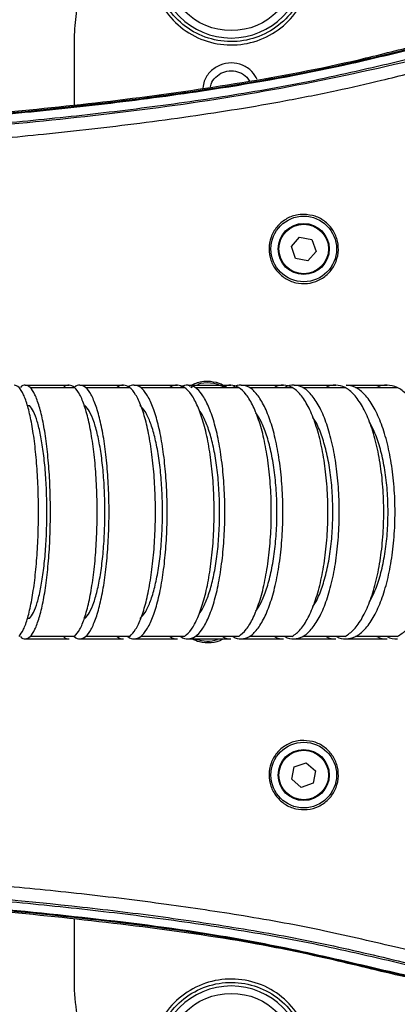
# Model space of a CAD drawing. Header units: millimetres. Extents: x 7590 to 10884, y -1862 to 419.
# Tile 24 of 83: x 8664 to 8716, y -1457 to -1322. Entities that reach past the tile are written whole.
import ezdxf

# ---------------------------------------------------------------- set-up
doc = ezdxf.new("R2010")
doc.units = ezdxf.units.MM
doc.header["$PDSIZE"] = -1
doc.styles.get("Standard").update_dxf_attribs({"font": 'times.ttf'})
doc.dimstyles.new('ISO-25', dxfattribs={"dimtxt": 18, "dimasz": 15, "dimexe": 1.25, "dimexo": 0.625, "dimtad": 1, "dimtoh": 1, "dimtxsty": 'Standard', "dimcen": 2.5, "dimadec": 0, "dimazin": 0, "dimtfac": 1, "dimtmove": 0, "dimatfit": 3, "dimfxl": 1, "dimarcsym": 0})

# ---------------------------------------------------------------- blocks, each defined once
blk = doc.blocks.new('*D112')
at = {"color": 0, "lineweight": -2}
for p, q in [((8414.14, -1360.86), (8414.14, -1251.3)), ((8739.14, -1358.19), (8739.14, -1251.3)), ((8724.14, -1252.55), (8429.14, -1252.55))]:
    blk.add_line(p, q, dxfattribs=at)
at = {"color": 0}
for points in [[(8429.14, -1250.05), (8429.14, -1255.05), (8414.14, -1252.55)], [(8724.14, -1255.05), (8724.14, -1250.05), (8739.14, -1252.55)]]:
    blk.add_solid(points, dxfattribs=at)
at = {"layer": 'Defpoints', "color": 0}
for p in [(8414.14, -1252.55), (8739.14, -1358.82), (8414.14, -1361.49)]:
    blk.add_point(p, dxfattribs=at)
at = {"color": 0, "insert": (8576.64, -1242.8), "char_height": 18, "attachment_point": 5}
blk.add_mtext('a', dxfattribs=at)

msp = doc.modelspace()

# ---------------------------------------------------------------- linework, layer by layer
at = {"color": 7, "lineweight": 25}
for p, q in [((8671.642, -1333.633), (8671.642, -1324.486)), ((8701.391, -1353.096), (8702.519, -1351.798)), ((8702.519, -1351.798), (8704.207, -1352.125)), ((8704.207, -1352.125), (8704.768, -1353.751)), ((8701.952, -1354.722), (8701.391, -1353.096)), ((8704.768, -1353.751), (8703.641, -1355.05)), ((8703.641, -1355.05), (8701.952, -1354.722)), ((8665.586, -1372.421), (8671.668, -1372.421)), ((8673.189, -1372.421), (8679.225, -1372.421)), ((8680.734, -1372.421), (8686.743, -1372.421)), ((8687.615, -1372.398), (8687.835, -1372.278)), ((8688.213, -1372.421), (8694.163, -1372.421)), ((8695.642, -1372.421), (8701.501, -1372.421)), ((8702.964, -1372.421), (8708.751, -1372.421)), ((8710.195, -1372.421), (8715.905, -1372.421)), ((8665.197, -1374.874), (8665.499, -1374.874)), ((8665.499, -1404.098), (8665.197, -1404.098)), ((8671.668, -1406.551), (8665.586, -1406.551)), ((8679.225, -1406.551), (8673.189, -1406.551)), ((8686.743, -1406.551), (8680.734, -1406.551)), ((8694.163, -1406.551), (8688.213, -1406.551)), ((8692.159, -1406.566), (8691.992, -1406.659)), ((8701.501, -1406.551), (8695.642, -1406.551)), ((8708.751, -1406.551), (8702.964, -1406.551)), ((8715.905, -1406.551), (8710.195, -1406.551)), ((8701.781, -1424.421), (8703.407, -1423.86)), ((8703.407, -1423.86), (8704.706, -1424.988)), ((8701.454, -1426.109), (8701.781, -1424.421)), ((8704.706, -1424.988), (8704.378, -1426.676)), ((8702.752, -1427.237), (8701.454, -1426.109)), ((8704.378, -1426.676), (8702.752, -1427.237)), ((8671.642, -1454.486), (8671.642, -1445.342))]:
    msp.add_line(p, q, dxfattribs=at)
for centre, radius in [((8693.142, -1314.486), 9), ((8703.08, -1353.424), 4.5), ((8703.08, -1353.424), 3.5), ((8703.08, -1353.424), 3.4), ((8703.08, -1425.548), 4.5), ((8703.08, -1425.548), 3.5), ((8703.08, -1425.548), 3.4), ((8693.142, -1464.486), 9)]:
    msp.add_circle(centre, radius, dxfattribs=at)
for centre, radius, start, end in [((8693.142, -1314.499), 10, 180, 0), ((8689.88, -1376.286), 4.5, 61.47015, 107.76046), ((8689.88, -1402.686), 4.5, 250.25702, 287.9042), ((8693.142, -1464.473), 10, 0, 180)]:
    msp.add_arc(centre, radius, start, end, dxfattribs=at)
for points, knots in [([(8671.642, -1324.486), (8671.698, -1323.359), (8671.811, -1321.105), (8672.69, -1317.819), (8674.078, -1314.726), (8675.969, -1311.905), (8678.315, -1309.455), (8680.45, -1307.841), (8681.787, -1307.086), (8682.142, -1306.886)], [0, 0, 0, 0, 0.157219, 0.3144385, 0.4716595, 0.6288793, 0.7860392, 0.9431965, 1, 1, 1, 1]), ([(8682.142, -1314.447), (8682.264, -1315.687), (8682.508, -1318.166), (8684.412, -1321.466), (8687.214, -1323.97), (8690.706, -1325.395), (8694.461, -1325.585), (8698.064, -1324.523), (8701.117, -1322.33), (8703.264, -1319.253), (8704.077, -1316.453), (8704.129, -1314.835), (8704.142, -1314.447)], [0, 0, 0, 0, 0.1077636, 0.2155225, 0.3230834, 0.4303548, 0.5374117, 0.6443832, 0.7514119, 0.8586267, 0.9661126, 1, 1, 1, 1]), ([(8703.642, -1314.486), (8703.63, -1314.856), (8703.579, -1316.4), (8702.804, -1319.072), (8700.755, -1322.007), (8697.841, -1324.099), (8694.401, -1325.112), (8690.817, -1324.931), (8687.483, -1323.572), (8684.809, -1321.183), (8682.991, -1318.034), (8682.759, -1315.669), (8682.642, -1314.486)], [0, 0, 0, 0, 0.0338841, 0.1413594, 0.2485686, 0.3556006, 0.4625834, 0.5696541, 0.6769348, 0.7844962, 0.8922473, 1, 1, 1, 1]), ([(8445.872, -1338.748), (8445.935, -1338.749), (8453.299, -1338.862), (8475.258, -1339.4), (8511.729, -1339.75), (8555.476, -1339.624), (8595.346, -1338.737), (8625.995, -1337.359), (8647.423, -1335.948), (8663.511, -1334.588), (8679.599, -1332.864), (8695.676, -1330.544), (8709.005, -1327.988), (8719.525, -1325.219), (8724.853, -1324.106), (8727.516, -1323.549)], [0, 0, 0, 0, 0.000673, 0.0781237, 0.2330161, 0.3875753, 0.5421874, 0.6560401, 0.7130129, 0.7699841, 0.8273108, 0.884628, 0.9422711, 0.9711458, 1, 1, 1, 1]), ([(8474.142, -1339.575), (8492.375, -1339.782), (8519.701, -1340.092), (8556.122, -1339.816), (8583.407, -1339.296), (8610.689, -1338.39), (8637.854, -1336.966), (8660.395, -1335.209), (8678.302, -1333.27), (8693.274, -1331.219), (8706.724, -1328.747), (8718.581, -1325.835), (8724.519, -1324.358), (8727.528, -1323.829), (8727.528, -1323.829)], [0, 0, 0, 0, 0.2149028, 0.3220855, 0.4292672, 0.5365406, 0.6438099, 0.7498541, 0.8029687, 0.8560786, 0.9279615, 0.9639823, 0.9999998, 1, 1, 1, 1]), ([(8727.51, -1323.76), (8724.527, -1324.412), (8718.56, -1325.717), (8706.722, -1328.711), (8693.273, -1331.138), (8678.319, -1333.194), (8660.413, -1335.13), (8637.875, -1336.887), (8610.712, -1338.309), (8583.439, -1339.214), (8556.147, -1339.733), (8519.709, -1340.009), (8492.375, -1339.698), (8474.143, -1339.49)], [0, 0, 0, 0, 0.0359853, 0.0719975, 0.1438993, 0.1969043, 0.2499139, 0.356162, 0.463333, 0.570508, 0.6777959, 0.7850848, 1, 1, 1, 1]), ([(8474.142, -1340.762), (8478.705, -1340.827), (8496.345, -1341.079), (8527.236, -1341.25), (8563.549, -1340.938), (8596.822, -1340.11), (8626.927, -1338.824), (8651, -1337.205), (8668.976, -1335.503), (8680.843, -1334.145), (8692.678, -1332.469), (8704.466, -1330.42), (8716.109, -1327.665), (8723.885, -1325.891), (8727.772, -1325.005)], [0, 0, 0, 0, 0.0537279, 0.207735, 0.3637348, 0.4813049, 0.5996264, 0.7185236, 0.7653532, 0.812232, 0.8591483, 0.90609, 0.9530468, 1, 1, 1, 1]), ([(8727.814, -1325.24), (8721.857, -1326.673), (8710.036, -1329.516), (8692.156, -1332.932), (8674.189, -1335.251), (8656.144, -1337.018), (8638.033, -1338.356), (8619.876, -1339.381), (8593.596, -1340.5), (8559.189, -1341.309), (8516.666, -1341.553), (8488.318, -1341.207), (8474.142, -1341.034)], [0, 0, 0, 0, 0.0721591, 0.1431836, 0.2142169, 0.2853631, 0.3566243, 0.4279885, 0.4994461, 0.6662679, 0.8331084, 1, 1, 1, 1]), ([(8474.142, -1342.827), (8478.202, -1342.886), (8486.231, -1343.002), (8498.136, -1343.122), (8509.763, -1343.2), (8521.114, -1343.232), (8532.189, -1343.22), (8543.331, -1343.16), (8555.124, -1343.043), (8567.526, -1342.853), (8580.148, -1342.583), (8592.561, -1342.237), (8605.395, -1341.788), (8618.539, -1341.216), (8631.685, -1340.509), (8644.089, -1339.7), (8655.915, -1338.775), (8668.021, -1337.648), (8678.524, -1336.46), (8687.375, -1335.265), (8694.049, -1334.247), (8700.752, -1333.086), (8707.35, -1331.772), (8714.281, -1330.208), (8721.09, -1328.428), (8725.915, -1327.407), (8728.161, -1326.931)], [0, 0, 0, 0, 0.0477356, 0.0943845, 0.1399472, 0.1844244, 0.2278168, 0.2701251, 0.3154045, 0.366454, 0.4159236, 0.4638152, 0.5124197, 0.5668839, 0.6184666, 0.6671739, 0.7130131, 0.7579047, 0.8100997, 0.8372623, 0.8629017, 0.8894627, 0.9172427, 0.9420071, 0.9730008, 1, 1, 1, 1]), ([(8696.714, -1330.209), (8696.493, -1329.816), (8696.015, -1328.964), (8694.706, -1328.136), (8693.148, -1327.816), (8691.568, -1328.129), (8690.256, -1329.023), (8689.411, -1330.18), (8689.299, -1331.028), (8689.256, -1331.355)], [0, 0, 0, 0, 0.1321907, 0.2862635, 0.4402866, 0.5943746, 0.7486424, 0.9030067, 1, 1, 1, 1]), ([(8690.292, -1331.204), (8690.314, -1331.08), (8690.402, -1330.57), (8690.984, -1329.813), (8691.959, -1329.141), (8693.148, -1328.906), (8694.311, -1329.15), (8695.212, -1329.694), (8695.523, -1330.229), (8695.637, -1330.424)], [0, 0, 0, 0, 0.0544492, 0.2243381, 0.3940936, 0.5636278, 0.7330905, 0.9026316, 1, 1, 1, 1]), ([(8703.08, -1348.674), (8703.612, -1348.726), (8704.677, -1348.83), (8706.095, -1349.644), (8707.176, -1350.844), (8707.799, -1352.346), (8707.89, -1353.971), (8707.436, -1355.537), (8706.487, -1356.863), (8705.154, -1357.798), (8703.589, -1358.237), (8701.969, -1358.135), (8700.475, -1357.504), (8699.274, -1356.415), (8698.499, -1354.989), (8698.239, -1353.384), (8698.525, -1351.781), (8699.329, -1350.361), (8700.557, -1349.296), (8701.882, -1348.748), (8702.747, -1348.694), (8703.08, -1348.674)], [0, 0, 0, 0, 0.05344278, 0.10688185, 0.16042667, 0.21417546, 0.26808215, 0.32203033, 0.37590352, 0.42963752, 0.48323187, 0.53673238, 0.59020759, 0.64373088, 0.69736543, 0.75114493, 0.80505069, 0.8590001, 0.91286915, 0.96655458, 1, 1, 1, 1]), ([(8687.405, -1372.232), (8687.889, -1371.991), (8688.674, -1371.601), (8689.545, -1371.554), (8689.88, -1371.536)], [0, 0, 0, 0, 0.6151476, 1, 1, 1, 1]), ([(8689.88, -1371.536), (8690.42, -1371.579), (8691.393, -1371.655), (8692.206, -1372.186), (8692.567, -1372.421)], [0, 0, 0, 0, 0.5555066, 1, 1, 1, 1]), ([(8664.054, -1406.549), (8664.263, -1406.265), (8664.681, -1405.697), (8665.254, -1404.055), (8665.759, -1401.898), (8666.175, -1399.254), (8666.485, -1396.227), (8666.676, -1392.928), (8666.743, -1389.486), (8666.676, -1386.044), (8666.485, -1382.745), (8666.175, -1379.718), (8665.759, -1377.076), (8665.254, -1374.907), (8664.678, -1373.31), (8664.054, -1372.277), (8663.622, -1372.15), (8663.405, -1372.086)], [0, 0, 0, 0, 0.0660887, 0.1325832, 0.1990756, 0.2655448, 0.3322263, 0.3993047, 0.4665491, 0.5337934, 0.6008718, 0.6675533, 0.7340225, 0.8005149, 0.8670094, 0.9335011, 1, 1, 1, 1]), ([(8664.911, -1372.086), (8664.683, -1372.088), (8664.454, -1372.09), (8664.237, -1372.422), (8664.236, -1372.424)], [0, 0, 0, 0, 0.9937219, 1, 1, 1, 1]), ([(8664.911, -1372.086), (8666.034, -1372.086), (8668.039, -1372.086), (8670.035, -1372.086), (8670.914, -1372.086)], [0, 0, 0, 0, 0.5599974, 1, 1, 1, 1]), ([(8664.911, -1406.886), (8665.136, -1406.822), (8665.587, -1406.695), (8666.236, -1405.662), (8666.835, -1404.065), (8667.36, -1401.896), (8667.793, -1399.254), (8668.115, -1396.227), (8668.314, -1392.928), (8668.384, -1389.486), (8668.314, -1386.044), (8668.115, -1382.745), (8667.793, -1379.718), (8667.36, -1377.076), (8666.835, -1374.907), (8666.236, -1373.31), (8665.587, -1372.277), (8665.136, -1372.15), (8664.911, -1372.086)], [0, 0, 0, 0, 0.062329, 0.1246512, 0.186976, 0.249299, 0.3116001, 0.3741002, 0.4369723, 0.5, 0.5630277, 0.6258998, 0.6883999, 0.750701, 0.813024, 0.8753488, 0.937671, 1, 1, 1, 1]), ([(8670.914, -1372.086), (8670.659, -1372.088), (8670.403, -1372.09), (8670.161, -1372.422), (8670.16, -1372.424)], [0, 0, 0, 0, 0.99351752, 1, 1, 1, 1]), ([(8671.668, -1406.549), (8671.91, -1406.265), (8672.396, -1405.697), (8673.062, -1404.055), (8673.649, -1401.898), (8674.131, -1399.254), (8674.492, -1396.227), (8674.714, -1392.928), (8674.791, -1389.486), (8674.714, -1386.044), (8674.492, -1382.745), (8674.131, -1379.718), (8673.649, -1377.076), (8673.062, -1374.907), (8672.393, -1373.31), (8671.668, -1372.277), (8671.165, -1372.15), (8670.914, -1372.086)], [0, 0, 0, 0, 0.0660888, 0.1325832, 0.1990757, 0.2655448, 0.3322263, 0.3993048, 0.4665491, 0.5337934, 0.6008718, 0.6675533, 0.7340225, 0.8005149, 0.8670094, 0.9335011, 1, 1, 1, 1]), ([(8672.409, -1372.086), (8672.146, -1372.088), (8671.881, -1372.09), (8671.63, -1372.422), (8671.629, -1372.424)], [0, 0, 0, 0, 0.9936775, 1, 1, 1, 1]), ([(8672.409, -1372.086), (8673.524, -1372.086), (8675.514, -1372.086), (8677.495, -1372.086), (8678.367, -1372.086)], [0, 0, 0, 0, 0.5599974, 1, 1, 1, 1]), ([(8672.409, -1406.886), (8672.669, -1406.822), (8673.189, -1406.695), (8673.94, -1405.662), (8674.632, -1404.065), (8675.239, -1401.896), (8675.738, -1399.254), (8676.111, -1396.227), (8676.341, -1392.928), (8676.421, -1389.486), (8676.341, -1386.044), (8676.111, -1382.745), (8675.738, -1379.718), (8675.239, -1377.076), (8674.632, -1374.907), (8673.94, -1373.31), (8673.189, -1372.277), (8672.669, -1372.15), (8672.409, -1372.086)], [0, 0, 0, 0, 0.06232898, 0.12465123, 0.18697605, 0.24929896, 0.31160006, 0.37410018, 0.43697235, 0.5, 0.56302765, 0.62589982, 0.68839994, 0.75070104, 0.81302395, 0.87534877, 0.93767102, 1, 1, 1, 1]), ([(8678.367, -1372.086), (8678.077, -1372.088), (8677.785, -1372.09), (8677.51, -1372.422), (8677.508, -1372.424)], [0, 0, 0, 0, 0.9935657, 1, 1, 1, 1]), ([(8679.225, -1406.549), (8679.5, -1406.265), (8680.054, -1405.697), (8680.812, -1404.055), (8681.48, -1401.898), (8682.029, -1399.254), (8682.439, -1396.227), (8682.693, -1392.928), (8682.781, -1389.486), (8682.693, -1386.044), (8682.439, -1382.745), (8682.029, -1379.718), (8681.48, -1377.076), (8680.812, -1374.907), (8680.051, -1373.31), (8679.225, -1372.277), (8678.653, -1372.15), (8678.367, -1372.086)], [0, 0, 0, 0, 0.0660888, 0.1325832, 0.1990757, 0.2655448, 0.3322263, 0.3993047, 0.4665491, 0.5337934, 0.6008718, 0.6675533, 0.7340225, 0.8005149, 0.8670094, 0.9335011, 1, 1, 1, 1]), ([(8679.85, -1372.086), (8679.551, -1372.088), (8679.251, -1372.09), (8678.967, -1372.422), (8678.965, -1372.424)], [0, 0, 0, 0, 0.9936362, 1, 1, 1, 1]), ([(8679.85, -1372.086), (8680.955, -1372.086), (8682.929, -1372.086), (8684.892, -1372.086), (8685.756, -1372.086)], [0, 0, 0, 0, 0.5599974, 1, 1, 1, 1]), ([(8679.85, -1406.886), (8680.145, -1406.822), (8680.734, -1406.695), (8681.585, -1405.662), (8682.369, -1404.065), (8683.057, -1401.896), (8683.623, -1399.254), (8684.046, -1396.227), (8684.307, -1392.928), (8684.397, -1389.486), (8684.307, -1386.044), (8684.046, -1382.745), (8683.623, -1379.718), (8683.057, -1377.076), (8682.369, -1374.907), (8681.585, -1373.31), (8680.734, -1372.277), (8680.145, -1372.15), (8679.85, -1372.086)], [0, 0, 0, 0, 0.06232898, 0.12465123, 0.18697605, 0.24929896, 0.31160006, 0.37410018, 0.43697235, 0.5, 0.56302765, 0.62589982, 0.68839994, 0.75070104, 0.81302395, 0.87534877, 0.93767102, 1, 1, 1, 1]), ([(8685.756, -1372.086), (8685.422, -1372.088), (8685.087, -1372.09), (8684.77, -1372.421), (8684.769, -1372.423)], [0, 0, 0, 0, 0.9939771, 1, 1, 1, 1]), ([(8686.743, -1406.549), (8687.06, -1406.265), (8687.697, -1405.697), (8688.569, -1404.055), (8689.338, -1401.898), (8689.97, -1399.254), (8690.441, -1396.227), (8690.733, -1392.928), (8690.834, -1389.486), (8690.733, -1386.044), (8690.441, -1382.745), (8689.97, -1379.718), (8689.338, -1377.076), (8688.569, -1374.907), (8687.693, -1373.31), (8686.744, -1372.277), (8686.085, -1372.15), (8685.756, -1372.086)], [0, 0, 0, 0, 0.0660887, 0.1325832, 0.1990756, 0.2655448, 0.3322263, 0.3993047, 0.4665491, 0.5337934, 0.6008718, 0.6675533, 0.7340225, 0.8005149, 0.8670094, 0.9335011, 1, 1, 1, 1]), ([(8687.225, -1372.086), (8686.892, -1372.088), (8686.556, -1372.09), (8686.24, -1372.422), (8686.238, -1372.424)], [0, 0, 0, 0, 0.9935904, 1, 1, 1, 1]), ([(8687.225, -1372.086), (8688.32, -1372.086), (8690.275, -1372.086), (8692.218, -1372.086), (8693.073, -1372.086)], [0, 0, 0, 0, 0.5599974, 1, 1, 1, 1]), ([(8687.225, -1406.886), (8687.554, -1406.822), (8688.213, -1406.695), (8689.163, -1405.662), (8690.039, -1404.065), (8690.807, -1401.896), (8691.439, -1399.254), (8691.911, -1396.227), (8692.202, -1392.928), (8692.304, -1389.486), (8692.202, -1386.044), (8691.911, -1382.745), (8691.439, -1379.718), (8690.807, -1377.076), (8690.039, -1374.907), (8689.163, -1373.31), (8688.213, -1372.277), (8687.554, -1372.15), (8687.225, -1372.086)], [0, 0, 0, 0, 0.062329, 0.1246512, 0.1869761, 0.249299, 0.3116001, 0.3741002, 0.4369723, 0.5, 0.5630277, 0.6258998, 0.6883999, 0.750701, 0.8130239, 0.8753488, 0.937671, 1, 1, 1, 1]), ([(8693.073, -1372.086), (8692.705, -1372.088), (8692.335, -1372.09), (8691.986, -1372.421), (8691.984, -1372.423)], [0, 0, 0, 0, 0.9939771, 1, 1, 1, 1]), ([(8694.163, -1406.549), (8694.513, -1406.265), (8695.215, -1405.697), (8696.177, -1404.055), (8697.026, -1401.898), (8697.723, -1399.254), (8698.244, -1396.227), (8698.565, -1392.928), (8698.677, -1389.486), (8698.565, -1386.044), (8698.244, -1382.745), (8697.723, -1379.718), (8697.026, -1377.076), (8696.178, -1374.907), (8695.211, -1373.31), (8694.163, -1372.277), (8693.436, -1372.15), (8693.073, -1372.086)], [0, 0, 0, 0, 0.06608875, 0.13258321, 0.19907564, 0.26554481, 0.3322263, 0.39930474, 0.46654906, 0.53379339, 0.60087182, 0.66755332, 0.73402248, 0.80051491, 0.86700938, 0.9335011, 1, 1, 1, 1]), ([(8694.527, -1372.086), (8694.151, -1372.088), (8693.772, -1372.09), (8693.414, -1372.422), (8693.412, -1372.424)], [0, 0, 0, 0, 0.99377923, 1, 1, 1, 1]), ([(8694.527, -1372.086), (8695.61, -1372.086), (8697.545, -1372.086), (8699.466, -1372.086), (8700.311, -1372.086)], [0, 0, 0, 0, 0.5599974, 1, 1, 1, 1]), ([(8694.527, -1406.886), (8694.899, -1406.822), (8695.643, -1406.695), (8696.715, -1405.662), (8697.705, -1404.065), (8698.572, -1401.896), (8699.286, -1399.254), (8699.819, -1396.227), (8700.148, -1392.928), (8700.262, -1389.486), (8700.148, -1386.044), (8699.819, -1382.745), (8699.286, -1379.718), (8698.572, -1377.076), (8697.705, -1374.907), (8696.715, -1373.31), (8695.643, -1372.277), (8694.899, -1372.15), (8694.527, -1372.086)], [0, 0, 0, 0, 0.062329, 0.1246512, 0.1869761, 0.249299, 0.3116001, 0.3741002, 0.4369723, 0.5, 0.5630277, 0.6258998, 0.6883999, 0.750701, 0.8130239, 0.8753488, 0.937671, 1, 1, 1, 1]), ([(8700.311, -1372.086), (8699.909, -1372.088), (8699.504, -1372.09), (8699.122, -1372.422), (8699.12, -1372.424)], [0, 0, 0, 0, 0.9934608, 1, 1, 1, 1]), ([(8701.501, -1406.549), (8701.884, -1406.265), (8702.651, -1405.697), (8703.703, -1404.055), (8704.63, -1401.898), (8705.393, -1399.254), (8705.962, -1396.227), (8706.313, -1392.928), (8706.435, -1389.486), (8706.313, -1386.044), (8705.962, -1382.745), (8705.393, -1379.718), (8704.63, -1377.076), (8703.704, -1374.907), (8702.647, -1373.31), (8701.502, -1372.277), (8700.708, -1372.15), (8700.311, -1372.086)], [0, 0, 0, 0, 0.0660887, 0.1325832, 0.1990756, 0.2655448, 0.3322263, 0.3993047, 0.466549, 0.5337934, 0.6008718, 0.6675533, 0.7340225, 0.8005149, 0.8670094, 0.9335011, 1, 1, 1, 1]), ([(8701.748, -1372.086), (8701.337, -1372.088), (8700.924, -1372.09), (8700.534, -1372.422), (8700.532, -1372.424)], [0, 0, 0, 0, 0.9937319, 1, 1, 1, 1]), ([(8701.748, -1372.086), (8702.818, -1372.086), (8704.73, -1372.086), (8706.626, -1372.086), (8707.461, -1372.086)], [0, 0, 0, 0, 0.5599974, 1, 1, 1, 1]), ([(8701.748, -1406.886), (8702.153, -1406.822), (8702.964, -1406.695), (8704.134, -1405.662), (8705.213, -1404.065), (8706.159, -1401.896), (8706.937, -1399.254), (8707.518, -1396.227), (8707.877, -1392.928), (8708.002, -1389.486), (8707.877, -1386.044), (8707.518, -1382.745), (8706.937, -1379.718), (8706.159, -1377.076), (8705.213, -1374.907), (8704.134, -1373.31), (8702.964, -1372.277), (8702.153, -1372.15), (8701.748, -1372.086)], [0, 0, 0, 0, 0.062329, 0.1246512, 0.1869761, 0.249299, 0.3116001, 0.3741002, 0.4369723, 0.5, 0.5630277, 0.6258998, 0.6883999, 0.750701, 0.8130239, 0.8753488, 0.937671, 1, 1, 1, 1]), ([(8707.461, -1372.086), (8707.025, -1372.088), (8706.586, -1372.09), (8706.172, -1372.422), (8706.17, -1372.424)], [0, 0, 0, 0, 0.99350724, 1, 1, 1, 1]), ([(8708.751, -1406.549), (8709.166, -1406.265), (8709.998, -1405.697), (8711.138, -1404.055), (8712.143, -1401.898), (8712.969, -1399.254), (8713.586, -1396.227), (8713.967, -1392.928), (8714.099, -1389.486), (8713.967, -1386.044), (8713.586, -1382.745), (8712.969, -1379.718), (8712.143, -1377.076), (8711.139, -1374.907), (8709.993, -1373.31), (8708.752, -1372.277), (8707.891, -1372.15), (8707.461, -1372.086)], [0, 0, 0, 0, 0.0660888, 0.1325833, 0.1990757, 0.2655448, 0.3322263, 0.3993048, 0.4665491, 0.5337934, 0.6008718, 0.6675533, 0.7340225, 0.8005149, 0.8670094, 0.9335011, 1, 1, 1, 1]), ([(8708.879, -1372.086), (8709.936, -1372.086), (8711.822, -1372.086), (8713.692, -1372.086), (8714.515, -1372.086)], [0, 0, 0, 0, 0.55999742, 1, 1, 1, 1]), ([(8708.879, -1406.886), (8709.318, -1406.822), (8710.196, -1406.695), (8711.461, -1405.662), (8712.628, -1404.065), (8713.652, -1401.896), (8714.494, -1399.254), (8715.122, -1396.227), (8715.51, -1392.928), (8715.646, -1389.486), (8715.51, -1386.044), (8715.122, -1382.745), (8714.494, -1379.718), (8713.652, -1377.076), (8712.628, -1374.907), (8711.461, -1373.31), (8710.196, -1372.277), (8709.318, -1372.15), (8708.879, -1372.086)], [0, 0, 0, 0, 0.062329, 0.1246512, 0.1869761, 0.249299, 0.3116001, 0.3741002, 0.4369723, 0.5, 0.5630277, 0.6258998, 0.6883999, 0.750701, 0.8130239, 0.8753488, 0.937671, 1, 1, 1, 1]), ([(8714.515, -1372.086), (8714.046, -1372.088), (8713.574, -1372.09), (8713.128, -1372.422), (8713.125, -1372.424)], [0, 0, 0, 0, 0.9935554, 1, 1, 1, 1]), ([(8715.904, -1406.549), (8716.351, -1406.265), (8717.246, -1405.697), (8718.474, -1404.055), (8719.556, -1401.898), (8720.445, -1399.254), (8721.109, -1396.227), (8721.519, -1392.928), (8721.661, -1389.486), (8721.519, -1386.044), (8721.109, -1382.745), (8720.445, -1379.718), (8719.555, -1377.076), (8718.474, -1374.907), (8717.241, -1373.31), (8715.905, -1372.277), (8714.978, -1372.15), (8714.515, -1372.086)], [0, 0, 0, 0, 0.06608877, 0.13258323, 0.19907566, 0.26554482, 0.33222632, 0.39930475, 0.46654907, 0.53379339, 0.60087182, 0.66755332, 0.73402248, 0.80051491, 0.86700938, 0.9335011, 1, 1, 1, 1]), ([(8665.499, -1404.095), (8665.684, -1403.852), (8666.056, -1403.364), (8666.567, -1401.96), (8667.017, -1400.111), (8667.387, -1397.848), (8667.663, -1395.263), (8667.833, -1392.439), (8667.889, -1389.486), (8667.833, -1386.533), (8667.663, -1383.709), (8667.387, -1381.124), (8667.017, -1378.861), (8666.567, -1377.012), (8666.056, -1375.608), (8665.684, -1375.12), (8665.499, -1374.877)], [0, 0, 0, 0, 0.0706134, 0.1419488, 0.2132951, 0.284606, 0.3558946, 0.427584, 0.5, 0.572416, 0.6441054, 0.715394, 0.7867049, 0.8580512, 0.9293866, 1, 1, 1, 1]), ([(8673.088, -1404.095), (8673.301, -1403.852), (8673.731, -1403.364), (8674.321, -1401.96), (8674.841, -1400.111), (8675.268, -1397.848), (8675.587, -1395.263), (8675.784, -1392.439), (8675.849, -1389.486), (8675.784, -1386.533), (8675.587, -1383.709), (8675.268, -1381.124), (8674.841, -1378.861), (8674.321, -1377.012), (8673.731, -1375.608), (8673.301, -1375.12), (8673.088, -1374.877)], [0, 0, 0, 0, 0.0706134, 0.1419488, 0.2132951, 0.284606, 0.3558946, 0.427584, 0.5, 0.572416, 0.6441054, 0.715394, 0.7867049, 0.8580512, 0.9293866, 1, 1, 1, 1]), ([(8680.618, -1404.095), (8680.86, -1403.852), (8681.347, -1403.364), (8682.015, -1401.96), (8682.605, -1400.111), (8683.089, -1397.848), (8683.451, -1395.263), (8683.674, -1392.439), (8683.748, -1389.486), (8683.674, -1386.533), (8683.451, -1383.709), (8683.089, -1381.124), (8682.605, -1378.861), (8682.015, -1377.012), (8681.347, -1375.608), (8680.86, -1375.12), (8680.618, -1374.877)], [0, 0, 0, 0, 0.0706133, 0.1419488, 0.2132951, 0.284606, 0.3558946, 0.427584, 0.5, 0.572416, 0.6441054, 0.715394, 0.7867049, 0.8580512, 0.9293867, 1, 1, 1, 1]), ([(8688.758, -1403.386), (8688.8, -1403.344), (8689.112, -1403.031), (8689.64, -1401.935), (8690.302, -1400.118), (8690.842, -1397.846), (8691.246, -1395.264), (8691.495, -1392.439), (8691.577, -1389.486), (8691.495, -1386.533), (8691.246, -1383.708), (8690.842, -1381.126), (8690.302, -1378.854), (8689.64, -1377.037), (8689.112, -1375.941), (8688.8, -1375.628), (8688.758, -1375.586)], [0, 0, 0, 0, 0.0124021, 0.0934083, 0.1744269, 0.2554054, 0.3363584, 0.4177667, 0.5, 0.5822333, 0.6636416, 0.7445946, 0.8255731, 0.9065917, 0.9875979, 1, 1, 1, 1]), ([(8696.508, -1403.077), (8696.757, -1402.708), (8697.294, -1401.915), (8697.998, -1400.101), (8698.611, -1397.85), (8699.066, -1395.262), (8699.348, -1392.439), (8699.441, -1389.486), (8699.348, -1386.533), (8699.066, -1383.709), (8698.611, -1381.122), (8697.998, -1378.871), (8697.294, -1377.057), (8696.757, -1376.264), (8696.508, -1375.895)], [0, 0, 0, 0, 0.0737914, 0.158719, 0.2436044, 0.3284632, 0.4137992, 0.5, 0.5862008, 0.6715368, 0.7563956, 0.841281, 0.9262086, 1, 1, 1, 1]), ([(8704.341, -1402.429), (8704.464, -1402.256), (8704.898, -1401.647), (8705.53, -1400.089), (8706.201, -1397.853), (8706.697, -1395.262), (8707.005, -1392.44), (8707.105, -1389.486), (8707.005, -1386.532), (8706.697, -1383.71), (8706.201, -1381.119), (8705.53, -1378.883), (8704.898, -1377.325), (8704.464, -1376.716), (8704.341, -1376.543)], [0, 0, 0, 0, 0.0365375, 0.1288884, 0.2211935, 0.3134696, 0.4062646, 0.5, 0.5937354, 0.6865304, 0.7788065, 0.8711116, 0.9634625, 1, 1, 1, 1]), ([(8712.118, -1401.801), (8712.405, -1401.242), (8712.992, -1400.097), (8713.694, -1397.842), (8714.234, -1395.265), (8714.566, -1392.439), (8714.675, -1389.486), (8714.566, -1386.533), (8714.234, -1383.707), (8713.694, -1381.13), (8712.992, -1378.875), (8712.405, -1377.73), (8712.118, -1377.171)], [0, 0, 0, 0, 0.09590738, 0.1964157, 0.29689245, 0.39793424, 0.5, 0.60206576, 0.70310755, 0.8035843, 0.90409262, 1, 1, 1, 1]), ([(8664.236, -1406.548), (8664.237, -1406.55), (8664.454, -1406.882), (8664.683, -1406.884), (8664.911, -1406.886)], [0, 0, 0, 0, 0.0062781, 1, 1, 1, 1]), ([(8670.16, -1406.548), (8670.161, -1406.55), (8670.403, -1406.882), (8670.659, -1406.884), (8670.914, -1406.886)], [0, 0, 0, 0, 0.0064825, 1, 1, 1, 1]), ([(8671.629, -1406.548), (8671.63, -1406.55), (8671.881, -1406.882), (8672.146, -1406.884), (8672.409, -1406.886)], [0, 0, 0, 0, 0.0063225, 1, 1, 1, 1]), ([(8677.508, -1406.548), (8677.51, -1406.55), (8677.785, -1406.882), (8678.077, -1406.884), (8678.367, -1406.886)], [0, 0, 0, 0, 0.0064343, 1, 1, 1, 1]), ([(8678.965, -1406.548), (8678.967, -1406.55), (8679.251, -1406.882), (8679.551, -1406.884), (8679.85, -1406.886)], [0, 0, 0, 0, 0.0063638, 1, 1, 1, 1]), ([(8684.769, -1406.549), (8684.77, -1406.551), (8685.087, -1406.882), (8685.422, -1406.884), (8685.756, -1406.886)], [0, 0, 0, 0, 0.0060229, 1, 1, 1, 1]), ([(8686.238, -1406.548), (8686.24, -1406.55), (8686.556, -1406.882), (8686.892, -1406.884), (8687.225, -1406.886)], [0, 0, 0, 0, 0.0064096, 1, 1, 1, 1]), ([(8691.984, -1406.549), (8691.986, -1406.551), (8692.335, -1406.882), (8692.705, -1406.884), (8693.073, -1406.886)], [0, 0, 0, 0, 0.0060229, 1, 1, 1, 1]), ([(8693.412, -1406.548), (8693.414, -1406.55), (8693.772, -1406.882), (8694.151, -1406.884), (8694.527, -1406.886)], [0, 0, 0, 0, 0.0062208, 1, 1, 1, 1]), ([(8699.12, -1406.548), (8699.122, -1406.55), (8699.504, -1406.882), (8699.909, -1406.884), (8700.311, -1406.886)], [0, 0, 0, 0, 0.0065392, 1, 1, 1, 1]), ([(8700.532, -1406.548), (8700.534, -1406.55), (8700.924, -1406.882), (8701.337, -1406.884), (8701.748, -1406.886)], [0, 0, 0, 0, 0.0062681, 1, 1, 1, 1]), ([(8706.17, -1406.548), (8706.172, -1406.55), (8706.586, -1406.882), (8707.025, -1406.884), (8707.461, -1406.886)], [0, 0, 0, 0, 0.0064928, 1, 1, 1, 1]), ([(8707.564, -1406.548), (8707.566, -1406.55), (8707.988, -1406.882), (8708.435, -1406.884), (8708.879, -1406.886)], [0, 0, 0, 0, 0.00631234, 1, 1, 1, 1]), ([(8713.125, -1406.548), (8713.128, -1406.55), (8713.574, -1406.882), (8714.046, -1406.884), (8714.515, -1406.886)], [0, 0, 0, 0, 0.00644458, 1, 1, 1, 1]), ([(8714.5, -1406.548), (8714.503, -1406.55), (8714.956, -1406.882), (8715.436, -1406.884), (8715.914, -1406.886)], [0, 0, 0, 0, 0.0063536, 1, 1, 1, 1]), ([(8664.911, -1406.886), (8666.034, -1406.886), (8668.039, -1406.886), (8670.035, -1406.886), (8670.914, -1406.886)], [0, 0, 0, 0, 0.5599974, 1, 1, 1, 1]), ([(8672.409, -1406.886), (8673.524, -1406.886), (8675.514, -1406.886), (8677.495, -1406.886), (8678.367, -1406.886)], [0, 0, 0, 0, 0.5599974, 1, 1, 1, 1]), ([(8679.85, -1406.886), (8680.955, -1406.886), (8682.929, -1406.886), (8684.892, -1406.886), (8685.756, -1406.886)], [0, 0, 0, 0, 0.5599974, 1, 1, 1, 1]), ([(8687.225, -1406.886), (8688.32, -1406.886), (8690.275, -1406.886), (8692.218, -1406.886), (8693.073, -1406.886)], [0, 0, 0, 0, 0.5599974, 1, 1, 1, 1]), ([(8692.045, -1406.886), (8692.002, -1406.917), (8691.527, -1407.261), (8690.375, -1407.458), (8688.925, -1407.45), (8688.117, -1407.048), (8687.79, -1406.886)], [0, 0, 0, 0, 0.0362785, 0.3960769, 0.7556365, 1, 1, 1, 1]), ([(8694.527, -1406.886), (8695.61, -1406.886), (8697.545, -1406.886), (8699.466, -1406.886), (8700.311, -1406.886)], [0, 0, 0, 0, 0.5599974, 1, 1, 1, 1]), ([(8701.748, -1406.886), (8702.818, -1406.886), (8704.73, -1406.886), (8706.626, -1406.886), (8707.461, -1406.886)], [0, 0, 0, 0, 0.5599974, 1, 1, 1, 1]), ([(8708.879, -1406.886), (8709.936, -1406.886), (8711.822, -1406.886), (8713.692, -1406.886), (8714.515, -1406.886)], [0, 0, 0, 0, 0.5599974, 1, 1, 1, 1]), ([(8703.08, -1420.798), (8703.613, -1420.851), (8704.679, -1420.955), (8706.098, -1421.771), (8707.179, -1422.972), (8707.8, -1424.475), (8707.89, -1426.099), (8707.435, -1427.663), (8706.486, -1428.989), (8705.152, -1429.924), (8703.586, -1430.363), (8701.967, -1430.259), (8700.476, -1429.629), (8699.275, -1428.541), (8698.499, -1427.115), (8698.238, -1425.509), (8698.525, -1423.905), (8699.33, -1422.485), (8700.557, -1421.421), (8701.882, -1420.873), (8702.747, -1420.819), (8703.08, -1420.798)], [0, 0, 0, 0, 0.0535011, 0.1070004, 0.1605526, 0.2142309, 0.268055, 0.3219861, 0.3759242, 0.4297438, 0.4833635, 0.5368056, 0.590194, 0.6436833, 0.6973686, 0.7512366, 0.8051857, 0.8590922, 0.9128724, 0.966507, 1, 1, 1, 1]), ([(8728.161, -1452.041), (8724.153, -1451.119), (8716.751, -1449.417), (8705.698, -1446.781), (8695.049, -1444.854), (8683.928, -1443.196), (8672.727, -1441.83), (8661.639, -1440.71), (8649.403, -1439.662), (8635.535, -1438.684), (8619.278, -1437.779), (8603.03, -1437.084), (8584.695, -1436.487), (8564.675, -1436.043), (8542.47, -1435.781), (8520.212, -1435.721), (8497.529, -1435.828), (8482.056, -1436.038), (8474.142, -1436.145)], [0, 0, 0, 0, 0.0483729, 0.0893288, 0.1336106, 0.1755584, 0.2215142, 0.2662508, 0.3065707, 0.3658765, 0.4296727, 0.497972, 0.5570509, 0.6453193, 0.7333586, 0.8180884, 0.9069672, 1, 1, 1, 1]), ([(8474.142, -1437.938), (8488.318, -1437.765), (8516.666, -1437.419), (8559.189, -1437.663), (8595.455, -1438.516), (8625.444, -1439.845), (8649.144, -1441.351), (8668.602, -1443.112), (8683.824, -1444.959), (8694.852, -1446.601), (8705.837, -1448.587), (8716.767, -1451.228), (8724.108, -1452.892), (8727.814, -1453.732)], [0, 0, 0, 0, 0.1668904, 0.3337295, 0.5005501, 0.5939017, 0.6870891, 0.7800866, 0.8238619, 0.8676, 0.9113419, 0.9552515, 1, 1, 1, 1]), ([(8474.142, -1438.21), (8478.705, -1438.145), (8496.345, -1437.893), (8527.236, -1437.722), (8563.549, -1438.034), (8596.822, -1438.861), (8626.927, -1440.148), (8651, -1441.767), (8668.976, -1443.469), (8680.843, -1444.827), (8692.678, -1446.502), (8704.466, -1448.552), (8716.109, -1451.307), (8723.885, -1453.081), (8727.772, -1453.967)], [0, 0, 0, 0, 0.0537279, 0.207735, 0.3637348, 0.4813049, 0.5996264, 0.7185236, 0.7653532, 0.812232, 0.8591483, 0.90609, 0.9530468, 1, 1, 1, 1]), ([(8727.528, -1455.143), (8727.528, -1455.143), (8723.52, -1454.439), (8715.557, -1452.722), (8703.69, -1449.856), (8689.803, -1447.141), (8673.844, -1445.143), (8655.921, -1443.374), (8631.844, -1441.646), (8601.615, -1440.13), (8565.233, -1439.225), (8522.738, -1438.858), (8492.375, -1439.195), (8474.142, -1439.397)], [0, 0, 0, 0, 0.0000002, 0.0479665, 0.0959585, 0.1439054, 0.2146443, 0.2854147, 0.3561809, 0.4991346, 0.6421172, 0.7850942, 1, 1, 1, 1]), ([(8474.143, -1439.482), (8486.15, -1439.326), (8510.166, -1439.013), (8546.193, -1439.052), (8582.214, -1439.647), (8612.801, -1440.746), (8637.363, -1442.118), (8655.914, -1443.452), (8673.836, -1445.216), (8689.792, -1447.218), (8703.68, -1449.911), (8715.536, -1452.822), (8723.519, -1454.415), (8727.51, -1455.212)], [0, 0, 0, 0, 0.1415438, 0.2831039, 0.4246479, 0.5661697, 0.6438492, 0.714613, 0.7853812, 0.8561179, 0.9040568, 0.9520405, 1, 1, 1, 1]), ([(8727.516, -1455.423), (8724, -1454.719), (8716.966, -1453.312), (8706.533, -1450.684), (8694.233, -1448.15), (8680.015, -1446.183), (8662.149, -1444.225), (8642.405, -1442.617), (8620.803, -1441.355), (8591.829, -1440.163), (8555.479, -1439.354), (8511.731, -1439.151), (8475.252, -1439.792), (8453.344, -1440.117), (8446.035, -1440.225)], [0, 0, 0, 0, 0.0380529, 0.0761298, 0.1141778, 0.1712864, 0.2284045, 0.3049529, 0.3815155, 0.458075, 0.6127487, 0.7674282, 0.9224129, 1, 1, 1, 1]), ([(8704.142, -1464.525), (8704.02, -1463.285), (8703.776, -1460.806), (8701.873, -1457.506), (8699.07, -1455.002), (8695.578, -1453.577), (8691.823, -1453.387), (8688.22, -1454.449), (8685.167, -1456.642), (8683.02, -1459.719), (8682.208, -1462.518), (8682.155, -1464.137), (8682.142, -1464.525)], [0, 0, 0, 0, 0.1077636, 0.2155225, 0.3230834, 0.4303548, 0.5374117, 0.6443832, 0.7514119, 0.8586267, 0.9661126, 1, 1, 1, 1]), ([(8682.642, -1464.486), (8682.654, -1464.116), (8682.705, -1462.572), (8683.48, -1459.9), (8685.53, -1456.965), (8688.444, -1454.873), (8691.883, -1453.86), (8695.468, -1454.041), (8698.801, -1455.4), (8701.476, -1457.789), (8703.293, -1460.938), (8703.526, -1463.303), (8703.642, -1464.486)], [0, 0, 0, 0, 0.0338841, 0.1413594, 0.2485686, 0.3556006, 0.4625834, 0.5696541, 0.6769348, 0.7844962, 0.8922473, 1, 1, 1, 1]), ([(8682.142, -1472.086), (8681.129, -1471.47), (8679.155, -1470.271), (8676.675, -1467.878), (8674.629, -1465.19), (8673.091, -1462.181), (8671.904, -1458.605), (8671.737, -1455.982), (8671.642, -1454.486)], [0, 0, 0, 0, 0.1649077, 0.321282, 0.4776585, 0.6345801, 0.7915023, 1, 1, 1, 1])]:
    msp.add_open_spline(points, degree=3, knots=knots, dxfattribs=at)

# ---------------------------------------------------------------- dimensions: what is measured, and where the dimension line sits
dim = msp.add_linear_dim(base=(8414.142, -1252.546), p1=(8739.142, -1358.82), p2=(8414.142, -1361.486), angle=180, text='a', dimstyle='ISO-25', override={"dimtxsty": 'Standard'})
dim.commit()
dim.dimension.update_dxf_attribs({"geometry": '*D112', "text_midpoint": (8576.642, -1242.798)})

doc.saveas('drawing.dxf')
